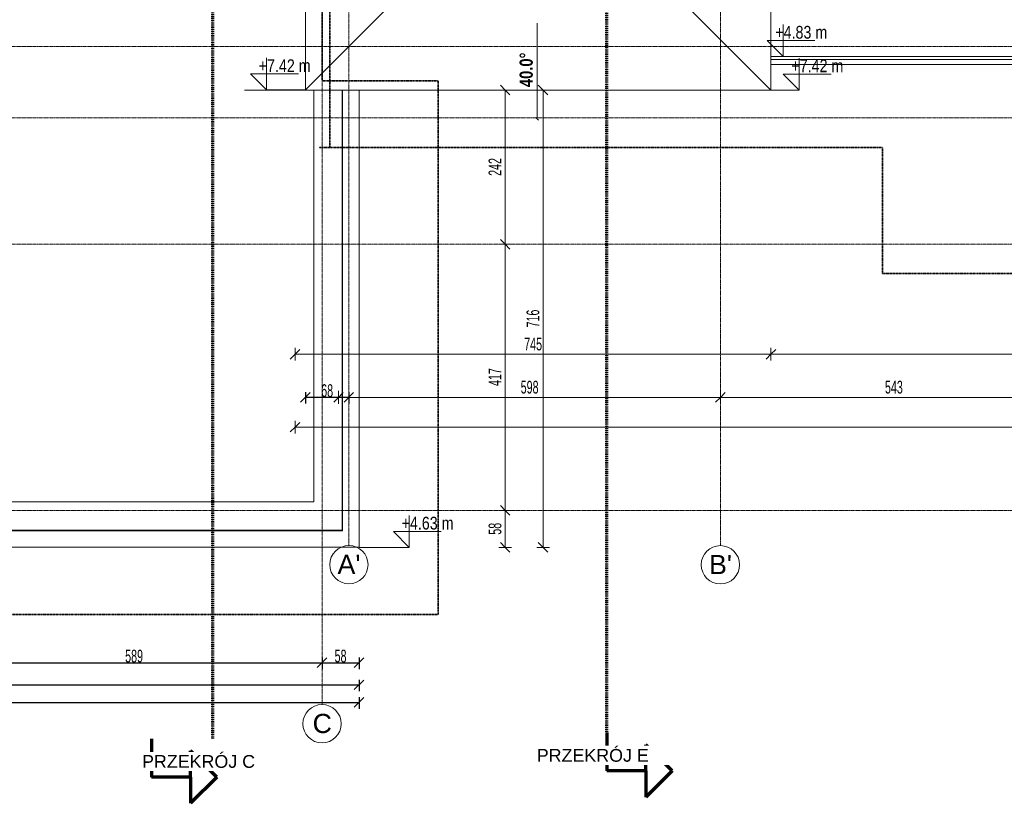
# Model space of a CAD drawing. Header units: millimetres. Extents: x -57334 to 14098, y -25409 to 16656.
# Tile 2 of 50: x -40804 to -25389, y -25409 to -13143. Entities that reach past the tile are written whole.
import ezdxf

# ---------------------------------------------------------------- set-up
doc = ezdxf.new("R2010")
doc.units = ezdxf.units.MM
for name, pattern in [('__FK_przerywana', [3.2004, 1.6002, -1.6002]), ('Kreska', [6.35, 3.175, -3.175]), ('Linia siatki', [22.225, 12.7, -3.175, 3.175, -3.175])]:
    doc.linetypes.add(name, pattern=pattern)
for name, color, linetype, lineweight in [('A-ANNO-DIMS', 7, 'Continuous', 5), ('A-ANNO-DIMS-100', 7, 'Continuous', 5), ('A-DETL-MBND', 7, 'Continuous', 5), ('A-FLOR', 7, 'Continuous', 5), ('A-FLOR-HRAL', 7, 'Continuous', 5), ('A-GENM', 7, 'Continuous', 5), ('A-ROOF', 7, 'Continuous', 5), ('A-WALL', 7, 'Continuous', 5), ('G-ANNO-DIMS', 7, 'Continuous', 5), ('G-ANNO-SYMB', 7, 'Continuous', 5), ('S-GRID', 7, 'Continuous', 5), ('S-GRID-IDEN', 7, 'Continuous', 5)]:
    doc.layers.add(name, color=color, linetype=linetype, lineweight=lineweight)
doc.layers.add('A-DETL', color=7, linetype='Continuous', lineweight=5, true_color=0x00a600)
doc.styles.add('Arial', font='arial.ttf', dxfattribs={"height": 200})
doc.styles.add('Arial_1', font='arial.ttf', dxfattribs={"height": 300})
doc.styles.add('Arial_2', font='arial.ttf', dxfattribs={"width": 0.8, "height": 200})
doc.styles.add('Arial_5', font='arial.ttf', dxfattribs={"width": 0.6, "height": 200})
doc.styles.add('Arial_B', font='arialbd.ttf', dxfattribs={"width": 0.8, "height": 206.349206})
doc.dimstyles.new('standard_wielkość_otworów', dxfattribs={"dimscale": 304.8, "dimtxt": 204.05188, "dimasz": 0.492126, "dimexe": 0.328084, "dimexo": 0.0625, "dimgap": 0, "dimtad": 1, "dimdec": 0, "dimlfac": 0.1, "dimzin": 0, "dimdsep": 46, "dimtxsty": 'Arial_5', "dimblk1": 'OBLIQUE', "dimblk2": 'OBLIQUE', "dimsah": 1, "dimcen": 0.09, "dimazin": 0, "dimtfac": 1, "dimtdec": 4, "dimtix": 1, "dimtmove": 0, "dimatfit": 3, "dimfxl": 0.328084, "dimfxlon": 1, "dimtvp": 1, "dimtolj": 1, "dimtzin": 0, "dimarcsym": 2})

# ---------------------------------------------------------------- blocks, each defined once
blk = doc.blocks.new('Typ poręczy górnej - Górna poręcz_wewnętrzny_-1533184-RZUT PIĘTRA II')
at = {"layer": 'A-FLOR-HRAL'}
for p, q in [((-29043, -13719), (-24468, -13719)), ((-24518, -13769), (-29043, -13769))]:
    blk.add_line(p, q, dxfattribs=at)
blk = doc.blocks.new('Typ poręczy górnej - Górna poręcz_wewnętrzny_-V2-RZUT PIĘTRA II')
at = {"layer": 'A-FLOR-HRAL'}
for p, q in [((-29043, -13719), (-24468, -13719)), ((-29043, -13769), (-24518, -13769))]:
    blk.add_line(p, q, dxfattribs=at)
blk = doc.blocks.new('Modele ogólne 1 - Modele ogólne 1-1641072-RZUT PIĘTRA II')
at = {"layer": 'A-GENM'}
for p, q in [((-35921, -14244), (-35921, -21136)), ((-35653, -21404), (-35653, -14244)), ((-35921, -21136), (-48405, -21136)), ((-48673, -21404), (-35653, -21404))]:
    blk.add_line(p, q, dxfattribs=at)
blk = doc.blocks.new('Siatka - SOsi_Sybol osi-348494-RZUT PIĘTRA II')
at = {"layer": 'S-GRID-IDEN', "color": 142, "true_color": 0x0080c0}
blk.add_circle((0, 0), 3, dxfattribs=at)
blk = doc.blocks.new('DIMBLOCK32-RZUT PIĘTRA II')
at = {"layer": 'A-ANNO-DIMS-100', "color": 250, "true_color": 0x303030, "transparency": 16777216}
for p, q in [((-36493, -18380), (-36493, -18280)), ((-36493, -18380), (-36418, -18305)), ((-29043, -18380), (-29043, -18280)), ((-29043, -18380), (-28968, -18305)), ((-36493, -18380), (-36568, -18455)), ((-36493, -18380), (-29043, -18380)), ((-36493, -18380), (-36493, -18480)), ((-29043, -18380), (-29118, -18455)), ((-29043, -18380), (-29043, -18480))]:
    blk.add_line(p, q, dxfattribs=at)
at = {"layer": 'A-ANNO-DIMS-100', "color": 0, "transparency": 16777216, "insert": (-32905, -18120), "char_height": 200, "width": 327.74, "attachment_point": 1, "line_spacing_factor": 0.941778, "style": 'Arial_5'}
blk.add_mtext('745', dxfattribs=at)
blk = doc.blocks.new('_Oblique')
at = {"color": 0, "linetype": 'ByBlock', "lineweight": -2}
blk.add_line((-0.5, -0.5), (0.5, 0.5), dxfattribs=at)
blk = doc.blocks.new('DIMBLOCK33-RZUT PIĘTRA II')
at = {"layer": 'A-ANNO-DIMS-100', "color": 250, "true_color": 0x303030, "transparency": 16777216}
for p, q in [((-29043, -18380), (-29043, -18280)), ((-29043, -18380), (-28968, -18305)), ((-11716, -18380), (-11716, -18280)), ((-11716, -18380), (-11641, -18305)), ((-29043, -18380), (-29118, -18455)), ((-29043, -18380), (-11716, -18380)), ((-29043, -18380), (-29043, -18480)), ((-11716, -18380), (-11791, -18455)), ((-11716, -18380), (-11716, -18480))]:
    blk.add_line(p, q, dxfattribs=at)
at = {"layer": 'A-ANNO-DIMS-100', "color": 0, "transparency": 16777216, "insert": (-20562, -18120), "char_height": 200, "width": 436.98, "attachment_point": 1, "line_spacing_factor": 0.941778, "style": 'Arial_5'}
blk.add_mtext('1733', dxfattribs=at)
blk = doc.blocks.new('DIMBLOCK35-RZUT PIĘTRA II')
at = {"layer": 'A-ANNO-DIMS', "color": 0, "lineweight": -2, "transparency": 16777216}
for p, q in [((-36330, -18972), (-36330, -19153)), ((-36330, -19053), (-35650, -19053)), ((-35650, -18972), (-35650, -19153))]:
    blk.add_line(p, q, dxfattribs=at)
at = {"layer": 'Defpoints', "color": 0, "transparency": 16777216}
for p in [(-36330, -18953), (-35650, -18953), (-35650, -19053)]:
    blk.add_point(p, dxfattribs=at)
at = {"layer": 'A-ANNO-DIMS', "color": 0, "lineweight": -2, "transparency": 16777216, "xscale": 150, "yscale": 150, "zscale": 150, "rotation": 180}
blk.add_blockref('_Oblique', (-36330, -19053), dxfattribs=at)
at = {"layer": 'A-ANNO-DIMS', "color": 0, "lineweight": -2, "transparency": 16777216, "xscale": 150, "yscale": 150, "zscale": 150}
blk.add_blockref('_Oblique', (-35650, -19053), dxfattribs=at)
at = {"layer": 'A-ANNO-DIMS', "color": 0, "transparency": 16777216, "insert": (-35990, -18951), "char_height": 200, "width": 218.49, "attachment_point": 5, "style": 'Arial_5'}
blk.add_mtext('\\A1;68', dxfattribs=at)
blk = doc.blocks.new('DIMBLOCK36-RZUT PIĘTRA II')
at = {"layer": 'A-ANNO-DIMS-100', "color": 250, "true_color": 0x303030, "transparency": 16777216}
for p, q in [((-35813, -19055), (-35813, -18955)), ((-29833, -19055), (-29833, -18955)), ((-35813, -19055), (-35888, -19130)), ((-35813, -19055), (-35738, -18980)), ((-35813, -19055), (-29833, -19055)), ((-35813, -19055), (-35813, -19155)), ((-29833, -19055), (-29908, -19130)), ((-29833, -19055), (-29758, -18980)), ((-29833, -19055), (-29833, -19155))]:
    blk.add_line(p, q, dxfattribs=at)
at = {"layer": 'A-ANNO-DIMS-100', "color": 0, "transparency": 16777216, "insert": (-32960, -18795), "char_height": 200, "width": 327.74, "attachment_point": 1, "line_spacing_factor": 0.941778, "style": 'Arial_5'}
blk.add_mtext('598', dxfattribs=at)
blk = doc.blocks.new('DIMBLOCK37-RZUT PIĘTRA II')
at = {"layer": 'A-ANNO-DIMS-100', "color": 250, "true_color": 0x303030, "transparency": 16777216}
for p, q in [((-29833, -19055), (-29833, -18955)), ((-24408, -19055), (-24408, -18955)), ((-29833, -19055), (-29908, -19130)), ((-29833, -19055), (-29758, -18980)), ((-29833, -19055), (-24408, -19055)), ((-29833, -19055), (-29833, -19155)), ((-24408, -19055), (-24483, -19130)), ((-24408, -19055), (-24333, -18980)), ((-24408, -19055), (-24408, -19155))]:
    blk.add_line(p, q, dxfattribs=at)
at = {"layer": 'A-ANNO-DIMS-100', "color": 0, "transparency": 16777216, "insert": (-27257, -18795), "char_height": 200, "width": 327.74, "attachment_point": 1, "line_spacing_factor": 0.941778, "style": 'Arial_5'}
blk.add_mtext('543', dxfattribs=at)
blk = doc.blocks.new('DIMBLOCK44-RZUT PIĘTRA II')
at = {"layer": 'A-ANNO-DIMS-100', "color": 250, "true_color": 0x303030, "transparency": 16777216}
for p, q in [((-36493, -19521), (-36493, -19421)), ((-4293, -19521), (-4293, -19421)), ((-36493, -19521), (-36568, -19596)), ((-36493, -19521), (-36418, -19446)), ((-36493, -19521), (-4293, -19521)), ((-36493, -19521), (-36493, -19621)), ((-4293, -19521), (-4368, -19596)), ((-4293, -19521), (-4218, -19446)), ((-4293, -19521), (-4293, -19621))]:
    blk.add_line(p, q, dxfattribs=at)
at = {"layer": 'A-ANNO-DIMS-100', "color": 0, "transparency": 16777216, "insert": (-20575, -19261), "char_height": 200, "width": 436.98, "attachment_point": 1, "line_spacing_factor": 0.941778, "style": 'Arial_5'}
blk.add_mtext('3220', dxfattribs=at)
blk = doc.blocks.new('Rzędne punktów - Znacznik rzędnej-348474-RZUT PIĘTRA II')
at = {"layer": 'G-ANNO-DIMS'}
for p, q in [((0, 0), (0, 5)), ((-2.5, 2.5), (0, 0)), ((-2.5, 2.5), (5, 2.5))]:
    blk.add_line(p, q, dxfattribs=at)
blk = doc.blocks.new('Przekrój - znacznik przekroju strzałka-348499-RZUT PIĘTRA II')
at = {"layer": 'G-ANNO-SYMB', "lineweight": 70}
for p, q in [((-6, 10.22), (-10.11, 6.11)), ((-6, 10.22), (-1.89, 6.11)), ((-6, 6.11), (-10.11, 6.11)), ((-6, 6.11), (-6, 0)), ((-6, 6.11), (-1.89, 6.11)), ((0, 0), (-6, 0))]:
    blk.add_line(p, q, dxfattribs=at)
blk = doc.blocks.new('DIMBLOCK143-RZUT PIĘTRA II')
at = {"layer": 'A-ANNO-DIMS', "color": 0, "lineweight": -2, "transparency": 16777216}
for p, q in [((-41957, -23127), (-41957, -23308)), ((-41957, -23208), (-36070, -23208)), ((-36070, -23127), (-36070, -23308))]:
    blk.add_line(p, q, dxfattribs=at)
at = {"layer": 'Defpoints', "color": 0, "transparency": 16777216}
for p in [(-41957, -23108), (-36070, -23108), (-36070, -23208)]:
    blk.add_point(p, dxfattribs=at)
at = {"layer": 'A-ANNO-DIMS', "color": 0, "lineweight": -2, "transparency": 16777216, "xscale": 150, "yscale": 150, "zscale": 150, "rotation": 180}
blk.add_blockref('_Oblique', (-41957, -23208), dxfattribs=at)
at = {"layer": 'A-ANNO-DIMS', "color": 0, "lineweight": -2, "transparency": 16777216, "xscale": 150, "yscale": 150, "zscale": 150}
blk.add_blockref('_Oblique', (-36070, -23208), dxfattribs=at)
at = {"layer": 'A-ANNO-DIMS', "color": 0, "transparency": 16777216, "insert": (-39013, -23106), "char_height": 200, "width": 327.74, "attachment_point": 5, "style": 'Arial_5'}
blk.add_mtext('\\A1;589', dxfattribs=at)
blk = doc.blocks.new('DIMBLOCK144-RZUT PIĘTRA II')
at = {"layer": 'A-ANNO-DIMS', "color": 0, "lineweight": -2, "transparency": 16777216}
for p, q in [((-36070, -23127), (-36070, -23308)), ((-36070, -23208), (-35490, -23208)), ((-35490, -23127), (-35490, -23308))]:
    blk.add_line(p, q, dxfattribs=at)
at = {"layer": 'Defpoints', "color": 0, "transparency": 16777216}
for p in [(-36070, -23108), (-35490, -23108), (-35490, -23208)]:
    blk.add_point(p, dxfattribs=at)
at = {"layer": 'A-ANNO-DIMS', "color": 0, "lineweight": -2, "transparency": 16777216, "xscale": 150, "yscale": 150, "zscale": 150, "rotation": 180}
blk.add_blockref('_Oblique', (-36070, -23208), dxfattribs=at)
at = {"layer": 'A-ANNO-DIMS', "color": 0, "lineweight": -2, "transparency": 16777216, "xscale": 150, "yscale": 150, "zscale": 150}
blk.add_blockref('_Oblique', (-35490, -23208), dxfattribs=at)
at = {"layer": 'A-ANNO-DIMS', "color": 0, "transparency": 16777216, "insert": (-35780, -23106), "char_height": 200, "width": 218.49, "attachment_point": 5, "style": 'Arial_5'}
blk.add_mtext('\\A1;58', dxfattribs=at)
blk = doc.blocks.new('DIMBLOCK146-RZUT PIĘTRA II')
at = {"layer": 'A-ANNO-DIMS', "color": 0, "lineweight": -2, "transparency": 16777216}
for p, q in [((-48510, -23474), (-48510, -23655)), ((-48510, -23555), (-35490, -23555)), ((-35490, -23474), (-35490, -23655))]:
    blk.add_line(p, q, dxfattribs=at)
at = {"layer": 'Defpoints', "color": 0, "transparency": 16777216}
for p in [(-48510, -23455), (-35490, -23455), (-35490, -23555)]:
    blk.add_point(p, dxfattribs=at)
at = {"layer": 'A-ANNO-DIMS', "color": 0, "lineweight": -2, "transparency": 16777216, "xscale": 150, "yscale": 150, "zscale": 150, "rotation": 180}
blk.add_blockref('_Oblique', (-48510, -23555), dxfattribs=at)
at = {"layer": 'A-ANNO-DIMS', "color": 0, "lineweight": -2, "transparency": 16777216, "xscale": 150, "yscale": 150, "zscale": 150}
blk.add_blockref('_Oblique', (-35490, -23555), dxfattribs=at)
at = {"layer": 'A-ANNO-DIMS', "color": 0, "transparency": 16777216, "insert": (-42000, -23452), "char_height": 200, "width": 436.98, "attachment_point": 5, "style": 'Arial_5'}
blk.add_mtext('\\A1;1302', dxfattribs=at)
blk = doc.blocks.new('DIMBLOCK158-RZUT PIĘTRA II')
at = {"layer": 'A-ANNO-DIMS', "color": 0, "lineweight": -2, "transparency": 16777216}
for p, q in [((-51121, -23748), (-51121, -23929)), ((-51121, -23829), (-35490, -23829)), ((-35490, -23748), (-35490, -23929))]:
    blk.add_line(p, q, dxfattribs=at)
at = {"layer": 'Defpoints', "color": 0, "transparency": 16777216}
for p in [(-51121, -23729), (-35490, -23729), (-35490, -23829)]:
    blk.add_point(p, dxfattribs=at)
at = {"layer": 'A-ANNO-DIMS', "color": 0, "lineweight": -2, "transparency": 16777216, "xscale": 150, "yscale": 150, "zscale": 150, "rotation": 180}
blk.add_blockref('_Oblique', (-51121, -23829), dxfattribs=at)
at = {"layer": 'A-ANNO-DIMS', "color": 0, "lineweight": -2, "transparency": 16777216, "xscale": 150, "yscale": 150, "zscale": 150}
blk.add_blockref('_Oblique', (-35490, -23829), dxfattribs=at)
at = {"layer": 'A-ANNO-DIMS', "color": 0, "transparency": 16777216, "insert": (-43305, -23726), "char_height": 200, "width": 436.98, "attachment_point": 5, "style": 'Arial_5'}
blk.add_mtext('\\A1;1563', dxfattribs=at)
blk = doc.blocks.new('DIMBLOCK159-RZUT PIĘTRA II')
at = {"layer": 'A-ANNO-DIMS-100', "color": 250, "true_color": 0x303030, "transparency": 16777216}
for p, q in [((-32609, -14244), (-32684, -14169)), ((-32609, -14244), (-32709, -14244)), ((-32609, -21404), (-32609, -14244)), ((-32609, -14244), (-32534, -14319)), ((-32609, -14244), (-32509, -14244)), ((-32609, -21404), (-32709, -21404)), ((-32609, -21404), (-32684, -21329)), ((-32609, -21404), (-32534, -21479)), ((-32609, -21404), (-32509, -21404))]:
    blk.add_line(p, q, dxfattribs=at)
at = {"layer": 'A-ANNO-DIMS-100', "color": 0, "transparency": 16777216, "insert": (-32869, -17961), "char_height": 200, "width": 327.74, "attachment_point": 1, "rotation": 90, "line_spacing_factor": 0.941778, "style": 'Arial_5'}
blk.add_mtext('716', dxfattribs=at)
blk = doc.blocks.new('DIMBLOCK160-RZUT PIĘTRA II')
at = {"layer": 'A-ANNO-DIMS-100', "color": 250, "true_color": 0x303030, "transparency": 16777216}
for p, q in [((-33203, -20824), (-33278, -20749)), ((-33203, -20824), (-33303, -20824)), ((-33203, -21404), (-33203, -20824)), ((-33203, -20824), (-33128, -20899)), ((-33203, -20824), (-33103, -20824)), ((-33203, -21404), (-33303, -21404)), ((-33203, -21404), (-33278, -21329)), ((-33203, -21404), (-33128, -21479)), ((-33203, -21404), (-33103, -21404))]:
    blk.add_line(p, q, dxfattribs=at)
at = {"layer": 'A-ANNO-DIMS-100', "color": 0, "transparency": 16777216, "insert": (-33463, -21205), "char_height": 200, "width": 218.49, "attachment_point": 1, "rotation": 90, "line_spacing_factor": 0.941778, "style": 'Arial_5'}
blk.add_mtext('58', dxfattribs=at)
blk = doc.blocks.new('DIMBLOCK161-RZUT PIĘTRA II')
at = {"layer": 'A-ANNO-DIMS-100', "color": 250, "true_color": 0x303030, "transparency": 16777216}
for p, q in [((-33203, -16659), (-33278, -16584)), ((-33203, -16659), (-33303, -16659)), ((-33203, -20824), (-33203, -16659)), ((-33203, -16659), (-33128, -16734)), ((-33203, -16659), (-33103, -16659)), ((-33203, -20824), (-33278, -20749)), ((-33203, -20824), (-33303, -20824)), ((-33203, -20824), (-33128, -20899)), ((-33203, -20824), (-33103, -20824))]:
    blk.add_line(p, q, dxfattribs=at)
at = {"layer": 'A-ANNO-DIMS-100', "color": 0, "transparency": 16777216, "insert": (-33463, -18878), "char_height": 200, "width": 327.74, "attachment_point": 1, "rotation": 90, "line_spacing_factor": 0.941778, "style": 'Arial_5'}
blk.add_mtext('417', dxfattribs=at)
blk = doc.blocks.new('DIMBLOCK162-RZUT PIĘTRA II')
at = {"layer": 'A-ANNO-DIMS-100', "color": 250, "true_color": 0x303030, "transparency": 16777216}
for p, q in [((-33203, -14244), (-33278, -14169)), ((-33203, -14244), (-33303, -14244)), ((-33203, -16659), (-33203, -14244)), ((-33203, -14244), (-33128, -14319)), ((-33203, -14244), (-33103, -14244)), ((-33203, -16659), (-33278, -16584)), ((-33203, -16659), (-33303, -16659)), ((-33203, -16659), (-33128, -16734)), ((-33203, -16659), (-33103, -16659))]:
    blk.add_line(p, q, dxfattribs=at)
at = {"layer": 'A-ANNO-DIMS-100', "color": 0, "transparency": 16777216, "insert": (-33463, -15588), "char_height": 200, "width": 327.74, "attachment_point": 1, "rotation": 90, "line_spacing_factor": 0.941778, "style": 'Arial_5'}
blk.add_mtext('242', dxfattribs=at)

msp = doc.modelspace()

# ---------------------------------------------------------------- linework, layer by layer
at = {"layer": 'A-DETL', "color": 6, "linetype": '__FK_przerywana', "lineweight": 35, "true_color": 0xff00ff}
for p, q in [((-35949.7, 3407.4), (-35949.7, -15142.6)), ((-27293, -15144.4), (-36113.4, -15144.4)), ((-27293, -17114.4), (-27293, -15144.4)), ((-13373.8, -17114.4), (-27293, -17114.4))]:
    msp.add_line(p, q, dxfattribs=at)
at = {"layer": 'A-DETL', "color": 4, "linetype": '__FK_przerywana', "lineweight": 35, "true_color": 0x00ffff}
for p, q in [((-36069.7, 3157.4), (-36069.7, -14102.6)), ((-36069.7, -14102.6), (-34249.7, -14102.6)), ((-34249.7, -22452.6), (-34249.7, -14102.6)), ((-49049.7, -22452.6), (-34249.7, -22452.6))]:
    msp.add_line(p, q, dxfattribs=at)
at = {"layer": 'A-DETL-MBND'}
msp.add_line((-24518.4, -13844.4), (-29043.4, -13844.4), dxfattribs=at)
at = {"layer": 'A-FLOR', "color": 252, "true_color": 0x838383}
msp.add_line((-24593.4, -13844.4), (-29043.4, -13844.4), dxfattribs=at)
at = {"layer": 'A-ROOF'}
for p, q in [((-36329.7, 3057.4), (-36329.7, -14242.6)), ((-29043.4, -14244.4), (-29043.4, -11874.4)), ((-36329.7, -14242.6), (-35047.4, -12960.3)), ((-30325.7, -12962.1), (-29043.4, -14244.4)), ((-37283.5, -14244.4), (-29043.4, -14244.4))]:
    msp.add_line(p, q, dxfattribs=at)
at = {"layer": 'A-WALL'}
for p, q in [((-36199.7, -20692.6), (-36199.7, -14242.6)), ((-35749.7, -14242.6), (-35749.7, -21142.6)), ((-47799.7, -20692.6), (-36199.7, -20692.6)), ((-35749.7, -21142.6), (-48249.7, -21142.6))]:
    msp.add_line(p, q, dxfattribs=at)
at = {"layer": 'G-ANNO-DIMS'}
for p, q in [((-32703, -13195.5), (-32703, -14695.5)), ((-32703, -14695.5), (-32722.8, -14675.6)), ((-32703, -14695.5), (-32683.1, -14715.3))]:
    msp.add_line(p, q, dxfattribs=at)
at = {"layer": 'G-ANNO-DIMS', "color": 1, "true_color": 0xff0000}
for p, q in [((-36329.7, -14242.6), (-36941, -14242.6)), ((-29043.4, -14244.4), (-28601.2, -14244.4)), ((-35489.7, -21402.6), (-34703.9, -21402.6))]:
    msp.add_line(p, q, dxfattribs=at)
at = {"layer": 'G-ANNO-SYMB', "linetype": 'Kreska', "lineweight": 70}
for p, q in [((-37785.8, 15645.3), (-37785.8, -24398)), ((-31613, -24302.9), (-31613, 15643.5))]:
    msp.add_line(p, q, dxfattribs=at)
at = {"layer": 'S-GRID', "linetype": 'Linia siatki'}
for p, q in [((-36069.7, 15855.1), (-36069.7, -23863.5)), ((-35649.7, 10523.4), (-35649.7, -21373.6)), ((-29833.4, 10521.6), (-29833.4, -21375.5)), ((-55866.7, -13564.4), (559.4, -13564.4)), ((-55866.7, -14680.4), (559.4, -14680.4)), ((-55866.7, -16659.4), (559.4, -16659.4)), ((-55866.7, -20824.4), (559.4, -20824.4))]:
    msp.add_line(p, q, dxfattribs=at)

# ---------------------------------------------------------------- block references
at = {"layer": 'A-FLOR-HRAL'}
for name in ['Typ poręczy górnej - Górna poręcz_wewnętrzny_-1533184-RZUT PIĘTRA II', 'Typ poręczy górnej - Górna poręcz_wewnętrzny_-V2-RZUT PIĘTRA II']:
    msp.add_blockref(name, (0, 0), dxfattribs=at)
at = {"layer": 'A-GENM'}
msp.add_blockref('Modele ogólne 1 - Modele ogólne 1-1641072-RZUT PIĘTRA II', (163.7, 1.8), dxfattribs=at)
at = {"layer": 'G-ANNO-DIMS', "xscale": 99.99999999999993, "yscale": 99.99999999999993, "zscale": 99.99999999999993}
for p in [(-28853.3, -13719.4), (-36941, -14242.6), (-28601.2, -14244.4), (-34703.9, -21402.6)]:
    msp.add_blockref('Rzędne punktów - Znacznik rzędnej-348474-RZUT PIĘTRA II', p, dxfattribs=at)
at = {"layer": 'G-ANNO-SYMB', "lineweight": 70, "extrusion": (0, 0, -1), "xscale": 99.99999999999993, "yscale": 99.99999999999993, "zscale": 99.99999999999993}
for p, rotation in [((31613, -24302.9), 90.0000000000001), ((38739.5, -24398), 90.00000000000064)]:
    msp.add_blockref('Przekrój - znacznik przekroju strzałka-348499-RZUT PIĘTRA II', p, dxfattribs=dict(at, rotation=rotation))
at = {"layer": 'S-GRID-IDEN', "color": 142, "true_color": 0x0080c0, "xscale": 99.99999999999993, "yscale": 99.99999999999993, "zscale": 99.99999999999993, "rotation": 180}
for p in [(-35649.7, -21673.6), (-29833.4, -21675.5), (-36069.7, -24163.5)]:
    msp.add_blockref('Siatka - SOsi_Sybol osi-348494-RZUT PIĘTRA II', p, dxfattribs=at)

# ---------------------------------------------------------------- texts
at = {"layer": 'G-ANNO-DIMS', "color": 1, "true_color": 0xff0000, "char_height": 200, "width": 962.269, "attachment_point": 1, "line_spacing_factor": 0.941778, "style": 'Arial_2'}
for s, insert in [('+4.83 m', (-28974.2, -13240.3)), ('+7.42 m', (-37061.9, -13763.5)), ('+7.42 m', (-28722.2, -13765.3)), ('+4.63 m', (-34824.8, -20923.5))]:
    msp.add_mtext(s, dxfattribs=dict(at, insert=insert))
at = {"layer": 'G-ANNO-DIMS', "insert": (-32977.4, -14198.5), "char_height": 206.35, "width": 607.233, "attachment_point": 1, "rotation": 90, "line_spacing_factor": 0.941778, "style": 'Arial_B'}
msp.add_mtext('40.0°', dxfattribs=at)
at = {"layer": 'S-GRID-IDEN', "color": 142, "true_color": 0x0080c0, "char_height": 300, "attachment_point": 1, "style": 'Arial_1'}
for s, insert, width in [("A'", (-35827.7, -21519.7), 440.928), ("B'", (-30011.4, -21521.6), 440.928), ('\\fArial|b0|i0|c238|p34|;C', (-36217.7, -24009.6), 368.776)]:
    msp.add_mtext(s, dxfattribs=dict(at, insert=insert, width=width))

# ---------------------------------------------------------------- dimensions: what is measured, and where the dimension line sits
at = {"layer": 'A-ANNO-DIMS', "color": 250, "true_color": 0x303030}
for base, p1, p2, override, picture, middle in [((-33202.9588214, -14244.407452), (-33302.9588214, -16659.407452), (-33302.9588214, -14244.407452), {"dimpost": '<>', "dimfxl": 2415}, 'DIMBLOCK162-RZUT PIĘTRA II', (-33303.368099, -15451.907452)), ((-32609.5, -14244.4), (-32709.5, -21404.4), (-32709.5, -14244.4), {"dimpost": '<>', "dimfxl": 7160}, 'DIMBLOCK159-RZUT PIĘTRA II', (-32711.6, -17824.4)), ((-33202.9588214, -16659.407452), (-33302.9588214, -20824.407452), (-33302.9588214, -16659.407452), {"dimpost": '<>', "dimfxl": 4165}, 'DIMBLOCK161-RZUT PIĘTRA II', (-33303.368099, -18741.907452)), ((-33203, -20824.4), (-33303, -21404.4), (-33303, -20824.4), {"dimpost": '<>', "dimfxl": 580}, 'DIMBLOCK160-RZUT PIĘTRA II', (-33305.1, -21114.4))]:
    dim = msp.add_linear_dim(base=base, p1=p1, p2=p2, angle=90, dimstyle='standard_wielkość_otworów', override=override, dxfattribs=at)
    dim.commit()
    dim.dimension.update_dxf_attribs({"geometry": picture, "text_midpoint": middle})
for base, p1, p2, override, picture, middle in [((-29043.4, -18379.6), (-36493.4, -18279.6), (-29043.4, -18279.6), {"dimpost": '<>', "dimfxl": 7450}, 'DIMBLOCK32-RZUT PIĘTRA II', (-32768.4, -18277.8)), ((-11716.1, -18379.6), (-29043.4, -18279.6), (-11716.1, -18279.6), {"dimpost": '<>', "dimfxl": 17327.32482}, 'DIMBLOCK33-RZUT PIĘTRA II', (-20379.8, -18277.4)), ((-29833.4, -19055), (-35813.4, -18955), (-29833.4, -18955), {"dimpost": '<>', "dimfxl": 5980}, 'DIMBLOCK36-RZUT PIĘTRA II', (-32823.4, -18952.9)), ((-24408.4160231, -19054.9753729), (-29833.4160231, -18954.9753729), (-24408.4160231, -18954.9753729), {"dimpost": '<>', "dimfxl": 5425}, 'DIMBLOCK37-RZUT PIĘTRA II', (-27120.9160231, -18952.7925619)), ((-35649.7, -19053.1), (-36329.7, -18953.1), (-35649.7, -18953.1), {"dimpost": '<>', "dimfxl": 680}, 'DIMBLOCK35-RZUT PIĘTRA II', (-35989.7, -18951)), ((-4293.4, -19520.6), (-36493.4, -19420.6), (-4293.4, -19420.6), {"dimpost": '<>', "dimfxl": 32200}, 'DIMBLOCK44-RZUT PIĘTRA II', (-20393.4, -19418.4)), ((-36069.7, -23207.9), (-41956.7, -23107.9), (-36069.7, -23107.9), {"dimpost": '<>', "dimfxl": 5887}, 'DIMBLOCK143-RZUT PIĘTRA II', (-39013.2, -23105.7)), ((-35489.7, -23207.9), (-36069.7, -23107.9), (-35489.7, -23107.9), {"dimpost": '<>', "dimfxl": 580}, 'DIMBLOCK144-RZUT PIĘTRA II', (-35779.7, -23105.7)), ((-35489.7, -23554.6), (-48509.7, -23454.6), (-35489.7, -23454.6), {"dimpost": '<>', "dimfxl": 13020}, 'DIMBLOCK146-RZUT PIĘTRA II', (-41999.7, -23452.4)), ((-35489.7, -23828.7), (-51120.7, -23728.7), (-35489.7, -23728.7), {"dimpost": '<>', "dimfxl": 15631}, 'DIMBLOCK158-RZUT PIĘTRA II', (-43305.2, -23726.5))]:
    dim = msp.add_linear_dim(base=base, p1=p1, p2=p2, dimstyle='standard_wielkość_otworów', override=override, dxfattribs=at)
    dim.commit()
    dim.dimension.update_dxf_attribs({"geometry": picture, "text_midpoint": middle})

# ---------------------------------------------------------------- next in the draw order: texts
at = {"layer": 'G-ANNO-SYMB', "char_height": 200, "attachment_point": 1, "style": 'Arial', "bg_fill": 3, "box_fill_scale": 1.25, "bg_fill_color": 256, "bg_fill_true_color": 13158600, "bg_fill_transparency": 0}
for s, insert, width in [('PRZEKRÓJ E', (-32708.3, -24558.6), 2172.573), ('PRZEKRÓJ C', (-38888.1, -24653.7), 2188.607)]:
    msp.add_mtext(s, dxfattribs=dict(at, insert=insert, width=width))

doc.saveas('drawing.dxf')
